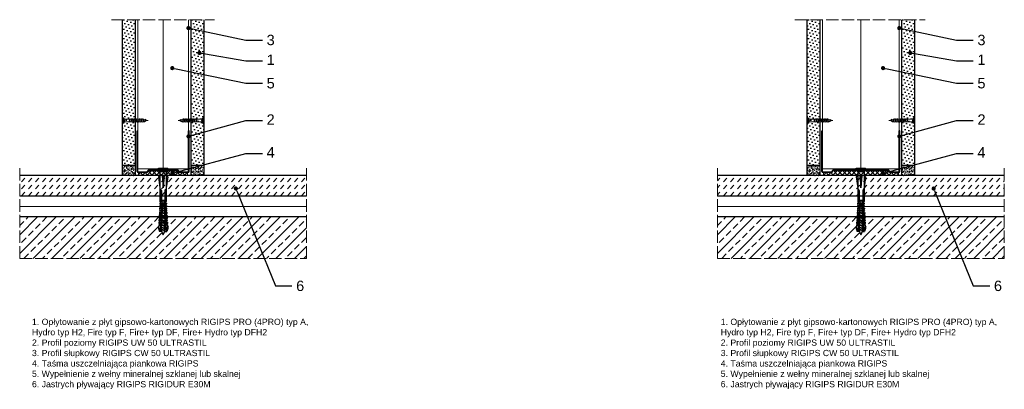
# Model space of a CAD drawing. Header units: millimetres. Extents: x 1487 to 3290, y 537 to 1604.
# Tile 2 of 3: x 1487 to 2434, y 1248 to 1604. Entities that reach past the tile are written whole.
import ezdxf
from ezdxf import colors
from ezdxf.entities.mleader import LeaderData, LeaderLine
from ezdxf.math import Vec2, Vec3

# ---------------------------------------------------------------- set-up
doc = ezdxf.new("R2010")
doc.units = ezdxf.units.MM
doc.linetypes.add('ACAD_ISO02W100', pattern=[15, 12, -3])
for name, color, linetype, lineweight in [('_ISOVER WELNA', 7, 'BATTING', 9), ('_RIGIPS AKCESORIA', 7, 'Continuous', 18), ('_RIGIPS G-K', 7, 'Continuous', 25), ('_RIGIPS PROFIL', 7, 'Continuous', 18), ('KRESKOWANIE', 7, 'Continuous', 9), ('OPISY', 7, 'Continuous', 9), ('PRZERYWANA', 7, 'ACAD_ISO02W100', 9)]:
    doc.layers.add(name, color=color, linetype=linetype, lineweight=lineweight)
doc.styles.get("Standard").update_dxf_attribs({"font": 'arial.ttf'})
doc.linetypes.add('BATTING', pattern='A,0.00254,-2.54,[134,ltypeshp.shx,S=2.54,R=0,X=-2.54,Y=0],-5.08,[134,ltypeshp.shx,S=2.54,R=180,X=2.54,Y=0],-2.54', length=10.16254)

# ---------------------------------------------------------------- blocks, each defined once
blk = doc.blocks.new('TN 25')
at = {"layer": '_RIGIPS AKCESORIA'}
for p, q in [((0, -0.84), (0, 7.16)), ((0, 7.16), (0.46, 7.16)), ((0.46, 4.78), (0, 4.78)), ((0, 3.5), (1.77, 3.5)), ((0, 2.83), (1.77, 2.83)), ((0.46, 1.64), (0, 1.64)), ((0.46, 7.16), (0.46, 4.78)), ((0.46, -0.84), (0.46, 1.64)), ((1.77, 3.5), (1.77, 4.2)), ((1.77, 2.83), (1.77, 2.18)), ((3.02, 4.46), (8.47, 4.46)), ((7.49, 2.01), (3.55, 2.01)), ((7.12, 4.46), (7.12, 3.18)), ((8.03, 2.01), (7.12, 4.46)), ((7.12, 3.18), (7.65, 1.53)), ((7.65, 1.53), (8.03, 2.01)), ((9.41, 2.01), (8.03, 2.01)), ((8.47, 4.46), (8.79, 5)), ((9.61, 1.51), (8.47, 4.46)), ((8.79, 5), (9.93, 2.01)), ((9, 4.46), (10.1, 4.46)), ((9.93, 2.01), (9.61, 1.51)), ((11.04, 2.01), (9.93, 2.01)), ((10.1, 4.46), (10.41, 5)), ((11.23, 1.51), (10.1, 4.46)), ((10.41, 5), (11.56, 2.01)), ((10.62, 4.46), (11.67, 4.46)), ((11.56, 2.01), (11.23, 1.51)), ((12.61, 2.01), (11.56, 2.01)), ((11.67, 4.46), (11.99, 5)), ((12.81, 1.51), (11.67, 4.46)), ((11.99, 5), (13.14, 2.01)), ((12.2, 4.46), (13.21, 4.46)), ((13.14, 2.01), (12.81, 1.51)), ((14.15, 2.01), (13.14, 2.01)), ((13.21, 4.46), (13.52, 5)), ((14.34, 1.51), (13.21, 4.46)), ((13.52, 5), (14.67, 2.01)), ((13.73, 4.46), (14.8, 4.46)), ((14.67, 2.01), (14.34, 1.51)), ((15.74, 2.01), (14.67, 2.01)), ((14.8, 4.46), (15.12, 5)), ((15.94, 1.51), (14.8, 4.46)), ((15.12, 5), (16.26, 2.01)), ((15.33, 4.46), (16.42, 4.46)), ((16.26, 2.01), (15.94, 1.51)), ((17.36, 2.01), (16.26, 2.01)), ((16.42, 4.46), (16.73, 5)), ((17.55, 1.51), (16.42, 4.46)), ((16.73, 5), (17.88, 2.01)), ((16.94, 4.46), (17.99, 4.46)), ((17.88, 2.01), (17.55, 1.51)), ((18.93, 2.01), (17.88, 2.01)), ((17.99, 4.46), (18.31, 5)), ((19.13, 1.51), (17.99, 4.46)), ((18.31, 5), (19.45, 2.01)), ((18.52, 4.46), (19.68, 4.46)), ((19.45, 2.01), (19.13, 1.51)), ((19.45, 2.01), (20.62, 2.01)), ((19.68, 4.46), (20, 5)), ((20.82, 1.51), (19.68, 4.46)), ((20, 5), (21.14, 2.01)), ((20.21, 4.46), (20.7, 4.46)), ((20.7, 4.46), (22.28, 3.98)), ((21.14, 2.01), (20.82, 1.51)), ((21.14, 2.01), (21.81, 2.12)), ((21.85, 1.83), (21.67, 3.28)), ((21.67, 3.28), (22.14, 2.4)), ((22.14, 2.4), (21.85, 1.83)), ((22.7, 2.36), (22.14, 2.4)), ((22.28, 3.98), (22.56, 4.37)), ((22.7, 2.36), (22.28, 3.98)), ((22.56, 4.37), (23.03, 2.71)), ((23.03, 2.71), (22.7, 2.36)), ((22.71, 3.85), (25, 3.24)), ((25, 3.24), (23.03, 2.71)), ((0, -0.84), (0.46, -0.84))]:
    blk.add_line(p, q, dxfattribs=at)
for centre, major_axis, ratio, start_param, end_param in [((3.09, 7.67), (0.17, 3.2), 0.826134, 1.773653, 3.180586), ((-0.04, 0.9), (0, 3.93), 0.848176, -0.720942, -0.151112), ((3.37, -1.57), (0.28, 3.57), 0.832181, 0.035984, 1.430787), ((-2.73, 15.91), (0, 14.76), 0.848176, 3.399396, 3.475072), ((0.59, 4.62), (0, 2.81), 0.848176, 3.475072, 3.862535), ((1.66, 3.18), (0, 0.895), 0.848176, -1.552777, -0.720942), ((1.66, 3.18), (0, 0.895), 0.848176, 3.862535, 4.730408)]:
    blk.add_ellipse(centre, major_axis=major_axis, ratio=ratio, start_param=start_param, end_param=end_param, dxfattribs=at)
blk = doc.blocks.new('UW 50 ULTRASTIL')
h = blk.add_hatch()
h.set_pattern_fill('ANSI31', color=256, scale=0.5, style=0)
h.paths.add_polyline_path([(-104.51, 0.56), (-104.18, 1.24, -0.286951), (-103.29, 1.8), (-82.41, 1.8), (-76.29, 1.8, -0.286951), (-75.39, 1.24), (-75.06, 0.56, 0.286951), (-74.16, 0), (-65.59, 0, 0.414214), (-64.79, 0.8), (-64.79, 40), (-65.34, 40), (-65.34, 0.8, -0.414214), (-65.59, 0.55), (-73.82, 0.55, -0.286951), (-74.72, 1.11), (-75.05, 1.79, 0.286951), (-75.94, 2.35), (-103.63, 2.35, 0.286951), (-104.53, 1.79), (-104.86, 1.11, -0.286951), (-105.76, 0.55), (-113.99, 0.55, -0.414214), (-114.24, 0.8), (-114.24, 40), (-114.79, 40), (-114.79, 0.8, 0.414214), (-113.99, 0), (-105.41, 0, 0.286951)])
for p, q in [((-114.79, 0.8), (-114.79, 40)), ((-114.79, 40), (-114.24, 40)), ((-114.24, 0.8), (-114.24, 40)), ((-65.34, 0.8), (-65.34, 40)), ((-64.79, 40), (-65.34, 40)), ((-64.79, 0.8), (-64.79, 40)), ((-113.99, 0.55), (-105.76, 0.55)), ((-113.99, 0), (-105.41, 0)), ((-104.86, 1.11), (-104.53, 1.79)), ((-104.51, 0.56), (-104.18, 1.24)), ((-103.63, 2.35), (-75.94, 2.35)), ((-103.29, 1.8), (-76.29, 1.8)), ((-75.06, 0.56), (-75.39, 1.24)), ((-74.72, 1.11), (-75.05, 1.79)), ((-74.16, 0), (-65.59, 0)), ((-73.82, 0.55), (-65.59, 0.55))]:
    blk.add_line(p, q)
for centre, radius, start, end in [((-113.99, 0.8), 0.8, 180, 270), ((-113.99, 0.8), 0.25, 180, 270), ((-105.76, 1.55), 1, 270, 334.04349), ((-105.41, 1), 1, 270, 334.04349), ((-103.63, 1.35), 1, 90, 154.04349), ((-103.29, 0.8), 1, 90, 154.04349), ((-76.29, 0.8), 1, 25.95651, 90), ((-75.94, 1.35), 1, 25.95651, 90), ((-74.16, 1), 1, 205.95651, 270), ((-73.82, 1.55), 1, 205.95651, 270), ((-65.59, 0.8), 0.8, 270, 0), ((-65.59, 0.8), 0.25, 270, 0)]:
    blk.add_arc(centre, radius, start, end)
blk = doc.blocks.new('UW 75 ULTRASTIL')
h = blk.add_hatch()
h.set_pattern_fill('ANSI31', color=256, scale=0.5, style=0)
h.paths.add_polyline_path([(-11.93, 0.56), (-11.6, 1.24, -0.286951), (-10.7, 1.8), (10.18, 1.8), (41.3, 1.8, -0.286951), (42.2, 1.24), (42.53, 0.56, 0.286951), (43.43, 0), (52, 0, 0.414214), (52.8, 0.8), (52.8, 40), (52.25, 40), (52.25, 0.8, -0.414214), (52, 0.55), (43.77, 0.55, -0.286951), (42.87, 1.11), (42.54, 1.79, 0.286951), (41.64, 2.35), (-11.04, 2.35, 0.286951), (-11.94, 1.79), (-12.27, 1.11, -0.286951), (-13.17, 0.55), (-21.4, 0.55, -0.414214), (-21.65, 0.8), (-21.65, 40), (-22.2, 40), (-22.2, 0.8, 0.414214), (-21.4, 0), (-12.83, 0, 0.286951)])
for p, q in [((-22.2, 0.8), (-22.2, 40)), ((-22.2, 40), (-21.65, 40)), ((-21.65, 0.8), (-21.65, 40)), ((52.25, 0.8), (52.25, 40)), ((52.8, 40), (52.25, 40)), ((52.8, 0.8), (52.8, 40)), ((-21.4, 0.55), (-13.17, 0.55)), ((-21.4, 0), (-12.83, 0)), ((-12.27, 1.11), (-11.94, 1.79)), ((-11.93, 0.56), (-11.6, 1.24)), ((-11.04, 2.35), (41.64, 2.35)), ((-10.7, 1.8), (41.3, 1.8)), ((42.53, 0.56), (42.2, 1.24)), ((42.87, 1.11), (42.54, 1.79)), ((43.43, 0), (52, 0)), ((43.77, 0.55), (52, 0.55))]:
    blk.add_line(p, q)
for centre, radius, start, end in [((-21.4, 0.8), 0.8, 180, 270), ((-21.4, 0.8), 0.25, 180, 270), ((-13.17, 1.55), 1, 270, 334.04349), ((-12.83, 1), 1, 270, 334.04349), ((-11.04, 1.35), 1, 90, 154.04349), ((-10.7, 0.8), 1, 90, 154.04349), ((41.3, 0.8), 1, 25.95651, 90), ((41.64, 1.35), 1, 25.95651, 90), ((43.43, 1), 1, 205.95651, 270), ((43.77, 1.55), 1, 205.95651, 270), ((52, 0.8), 0.8, 270, 0), ((52, 0.8), 0.25, 270, 0)]:
    blk.add_arc(centre, radius, start, end)
blk = doc.blocks.new('kolek rozprezny komplet 60')
for p, q in [((390.66, 217.01), (390.76, 218.91)), ((393.75, 218.75), (390.71, 217.96)), ((393.81, 219.85), (390.76, 218.91)), ((393.68, 217.35), (393.81, 219.85)), ((420.47, 216.55), (393.71, 217.95)), ((397.41, 219.66), (393.81, 219.85)), ((397.31, 217.76), (397.41, 219.66)), ((399, 219.58), (397.82, 218.98)), ((398.9, 217.68), (399, 219.58)), ((399.8, 219.54), (399, 219.58)), ((399.7, 217.64), (399.8, 219.54)), ((401.4, 219.45), (400.22, 218.85)), ((401.3, 217.56), (401.4, 219.45)), ((402.2, 219.41), (401.4, 219.45)), ((402.1, 217.51), (402.2, 219.41)), ((403.8, 219.33), (402.61, 218.72)), ((403.7, 217.43), (403.8, 219.33)), ((404.6, 219.29), (403.8, 219.33)), ((404.5, 217.39), (404.6, 219.29)), ((406.19, 219.2), (405.01, 218.6)), ((406.09, 217.3), (406.19, 219.2)), ((406.99, 219.16), (406.19, 219.2)), ((406.89, 217.26), (406.99, 219.16)), ((408.59, 219.08), (407.41, 218.47)), ((408.49, 217.18), (408.59, 219.08)), ((409.39, 219.03), (408.59, 219.08)), ((409.29, 217.14), (409.39, 219.03)), ((410.99, 218.95), (409.8, 218.35)), ((410.89, 217.05), (410.99, 218.95)), ((412.59, 218.87), (411.4, 218.26)), ((412.49, 216.97), (412.59, 218.87)), ((413.38, 218.82), (412.59, 218.87)), ((413.28, 216.93), (413.38, 218.82)), ((414.98, 218.74), (413.8, 218.14)), ((414.88, 216.84), (414.98, 218.74)), ((415.78, 218.7), (414.98, 218.74)), ((415.68, 216.8), (415.78, 218.7)), ((417.38, 218.62), (416.2, 218.01)), ((417.28, 216.72), (417.38, 218.62)), ((418.18, 218.57), (417.38, 218.62)), ((418.08, 216.68), (418.18, 218.57)), ((419.78, 218.49), (418.59, 217.89)), ((419.68, 216.59), (419.78, 218.49)), ((431.37, 217.95), (419.75, 217.95)), ((448.67, 218.45), (419.77, 218.45)), ((443.47, 219.95), (432.8, 218.45)), ((443.47, 218.45), (443.47, 219.95)), ((443.47, 219.95), (444.34, 218.45)), ((450.17, 219.95), (448.67, 218.45)), ((448.67, 218.45), (448.67, 212.45)), ((450.17, 219.95), (450.17, 210.95)), ((450.67, 219.95), (450.17, 219.95)), ((450.67, 219.95), (450.67, 210.95)), ((450.67, 219.35), (451.17, 219.95)), ((451.17, 219.95), (451.67, 219.95)), ((451.17, 219.95), (451.17, 210.95)), ((451.67, 219.95), (451.67, 210.95)), ((393.15, 216.88), (390.66, 217.01)), ((393.15, 214.02), (390.66, 213.89)), ((390.66, 213.89), (390.76, 211.99)), ((393.75, 212.15), (390.71, 212.94)), ((393.81, 211.05), (390.76, 211.99)), ((391.67, 216.95), (392.67, 216.95)), ((392.67, 216.95), (391.67, 213.95)), ((391.67, 213.95), (391.71, 213.45)), ((391.71, 213.45), (392.07, 213.95)), ((392.67, 216.95), (392.07, 213.95)), ((393.07, 216.95), (392.07, 213.95)), ((392.07, 213.95), (393.67, 213.95)), ((392.67, 216.95), (393.04, 217.45)), ((393.07, 216.95), (393.04, 217.45)), ((393.07, 216.95), (394.67, 216.95)), ((394.67, 216.95), (393.67, 213.95)), ((393.67, 213.95), (393.7, 213.55)), ((417.38, 216.11), (393.68, 217.35)), ((417.38, 214.79), (393.68, 213.55)), ((393.68, 213.55), (393.81, 211.05)), ((420.47, 214.35), (393.71, 212.95)), ((393.78, 213.55), (394.07, 213.95)), ((397.41, 211.24), (393.81, 211.05)), ((394.67, 216.95), (394.07, 213.95)), ((395.07, 216.95), (394.07, 213.95)), ((394.07, 213.95), (396.07, 213.95)), ((394.67, 216.95), (394.92, 217.29)), ((395.07, 216.95), (395.05, 217.28)), ((395.07, 216.95), (397.07, 216.95)), ((397.07, 216.95), (396.07, 213.95)), ((396.07, 213.95), (396.09, 213.67)), ((396.28, 213.68), (396.47, 213.95)), ((397.07, 216.95), (396.47, 213.95)), ((397.47, 216.95), (396.47, 213.95)), ((396.47, 213.95), (398.47, 213.95)), ((397.07, 216.95), (397.23, 217.17)), ((397.31, 213.14), (397.41, 211.24)), ((397.47, 216.95), (397.46, 217.16)), ((397.47, 216.95), (399.47, 216.95)), ((397.67, 217.14), (397.71, 217.74)), ((397.67, 213.76), (397.71, 213.16)), ((399, 211.32), (397.82, 211.93)), ((398.47, 217.1), (398.5, 217.7)), ((399.47, 216.95), (398.47, 213.95)), ((398.47, 213.95), (398.48, 213.8)), ((398.47, 213.8), (398.5, 213.2)), ((398.77, 213.81), (398.87, 213.95)), ((399.47, 216.95), (398.87, 213.95)), ((399.87, 216.95), (398.87, 213.95)), ((398.87, 213.95), (400.87, 213.95)), ((398.9, 213.22), (399, 211.32)), ((399.8, 211.36), (399, 211.32)), ((399.47, 216.95), (399.55, 217.05)), ((399.7, 213.26), (399.8, 211.36)), ((399.87, 216.95), (399.87, 217.03)), ((399.87, 216.95), (401.38, 216.95)), ((400.07, 217.02), (400.1, 217.62)), ((400.07, 213.88), (400.1, 213.28)), ((401.4, 211.45), (400.22, 212.05)), ((400.87, 216.98), (400.9, 217.58)), ((401.87, 216.92), (400.87, 213.95)), ((400.87, 213.95), (400.88, 213.92)), ((400.87, 213.92), (400.9, 213.32)), ((401.87, 216.92), (401.27, 213.95)), ((402.26, 216.9), (401.27, 213.95)), ((401.27, 213.95), (401.38, 213.95)), ((401.27, 213.94), (401.27, 213.95)), ((401.3, 213.35), (401.4, 211.45)), ((402.2, 211.49), (401.4, 211.45)), ((402.1, 213.39), (402.2, 211.49)), ((402.47, 216.89), (402.5, 217.49)), ((402.47, 214.01), (402.5, 213.41)), ((403.8, 211.57), (402.61, 212.18)), ((403.27, 216.85), (403.3, 217.45)), ((403.27, 214.05), (403.3, 213.45)), ((404.22, 216.8), (403.31, 214.05)), ((404.24, 216.8), (403.7, 214.07)), ((403.7, 213.47), (403.8, 211.57)), ((404.62, 216.78), (403.72, 214.07)), ((404.6, 211.62), (403.8, 211.57)), ((404.5, 213.51), (404.6, 211.62)), ((404.86, 216.77), (404.9, 217.37)), ((404.86, 214.13), (404.9, 213.53)), ((406.19, 211.7), (405.01, 212.3)), ((405.66, 216.73), (405.69, 217.32)), ((405.66, 214.17), (405.69, 213.58)), ((406.58, 216.68), (405.75, 214.18)), ((406.09, 213.6), (406.19, 211.7)), ((406.62, 216.68), (406.12, 214.2)), ((406.98, 216.66), (406.16, 214.2)), ((406.99, 211.74), (406.19, 211.7)), ((406.89, 213.64), (406.99, 211.74)), ((407.26, 216.64), (407.29, 217.24)), ((407.26, 214.26), (407.29, 213.66)), ((408.59, 211.82), (407.41, 212.43)), ((408.06, 216.6), (408.09, 217.2)), ((408.06, 214.3), (408.09, 213.7)), ((408.94, 216.55), (408.19, 214.31)), ((408.49, 213.72), (408.59, 211.82)), ((408.99, 216.55), (408.55, 214.33)), ((409.39, 211.87), (408.59, 211.82)), ((409.34, 216.53), (408.6, 214.33)), ((409.29, 213.76), (409.39, 211.87)), ((409.66, 216.52), (409.69, 217.12)), ((409.66, 214.38), (409.69, 213.79)), ((410.99, 211.95), (409.8, 212.55)), ((410.46, 216.47), (410.49, 217.07)), ((410.46, 214.43), (410.49, 213.83)), ((411.3, 216.43), (410.64, 214.44)), ((410.89, 213.85), (410.99, 211.95)), ((411.37, 216.43), (410.98, 214.45)), ((411.69, 216.41), (411.04, 214.46)), ((412.59, 212.03), (411.4, 212.64)), ((412.05, 216.39), (412.09, 216.99)), ((412.05, 214.51), (412.09, 213.91)), ((412.49, 213.93), (412.59, 212.03)), ((413.38, 212.08), (412.59, 212.03)), ((412.85, 216.35), (412.89, 216.95)), ((412.85, 214.55), (412.89, 213.95)), ((413.66, 216.31), (413.08, 214.56)), ((413.28, 213.97), (413.38, 212.08)), ((413.75, 216.3), (413.4, 214.58)), ((414.05, 216.29), (413.49, 214.58)), ((414.98, 212.16), (413.8, 212.76)), ((414.45, 216.27), (414.48, 216.86)), ((414.45, 214.64), (414.48, 214.04)), ((414.88, 214.06), (414.98, 212.16)), ((415.78, 212.2), (414.98, 212.16)), ((415.25, 216.22), (415.28, 216.82)), ((415.25, 214.68), (415.28, 214.08)), ((416.02, 216.18), (415.52, 214.69)), ((415.68, 214.1), (415.78, 212.2)), ((416.12, 216.18), (415.83, 214.71)), ((416.41, 216.16), (415.93, 214.71)), ((417.38, 212.29), (416.2, 212.89)), ((417.28, 214.18), (417.38, 212.29)), ((418.18, 212.33), (417.38, 212.29)), ((418.22, 215.58), (418.01, 214.95)), ((418.08, 214.22), (418.18, 212.33)), ((419.78, 212.41), (418.59, 213.01)), ((419.68, 214.31), (419.78, 212.41)), ((430.17, 217.15), (419.71, 217.15)), ((430.17, 213.75), (419.71, 213.75)), ((431.37, 212.95), (419.75, 212.95)), ((448.67, 212.45), (419.77, 212.45)), ((420.47, 217.15), (420.47, 213.75)), ((420.67, 217.15), (420.67, 213.75)), ((420.87, 217.15), (420.87, 213.75)), ((444.34, 216.37), (432.8, 215.45)), ((432.8, 215.45), (443.47, 215.45)), ((444.34, 214.53), (432.8, 215.45)), ((443.47, 210.95), (432.8, 212.45)), ((444.34, 216.37), (443.47, 215.45)), ((444.34, 214.53), (443.47, 215.45)), ((443.47, 212.45), (443.47, 210.95)), ((443.47, 210.95), (444.34, 212.45)), ((444.34, 214.53), (444.34, 216.37)), ((448.67, 216.95), (448.67, 213.95)), ((450.17, 210.95), (448.67, 212.45)), ((450.67, 210.95), (450.17, 210.95)), ((450.67, 211.55), (451.17, 210.95)), ((451.17, 210.95), (451.67, 210.95))]:
    blk.add_line(p, q)
for centre, radius, start, end in [((397.68, 219.24), 0.3, 177, 297), ((400.08, 219.12), 0.3, 177, 297), ((402.48, 218.99), 0.3, 177, 297), ((404.87, 218.87), 0.3, 177, 297), ((407.27, 218.74), 0.3, 177, 297), ((409.67, 218.61), 0.3, 177, 297), ((411.27, 218.53), 0.3, 177, 297), ((413.66, 218.41), 0.3, 177, 297), ((416.06, 218.28), 0.3, 177, 297), ((418.46, 218.15), 0.3, 177, 297), ((422.67, 216.95), 1, 90, 168.46304), ((430.17, 218.45), 1.3, 270, 0), ((393.41, 206.24), 10.85, 99.20383, 121.90826), ((393.41, 224.66), 10.85, 238.09174, 260.79617), ((393.65, 216.85), 0.5, 87, 177), ((393.65, 214.05), 0.5, 183, 273), ((397.68, 211.66), 0.3, 63, 183), ((400.08, 211.78), 0.3, 63, 183), ((402.48, 211.91), 0.3, 63, 183), ((404.87, 212.03), 0.3, 63, 183), ((407.27, 212.16), 0.3, 63, 183), ((409.67, 212.29), 0.3, 63, 183), ((411.27, 212.37), 0.3, 63, 183), ((413.66, 212.5), 0.3, 63, 183), ((416.06, 212.62), 0.3, 63, 183), ((417.55, 215.45), 0.682, 255.86037, 104.13858), ((418.46, 212.75), 0.3, 63, 183), ((422.67, 213.95), 1, 191.53696, 270), ((430.17, 212.45), 1.3, 0, 90)]:
    blk.add_arc(centre, radius, start, end)
blk = doc.blocks.new('_Dot')
at = {"color": 0, "linetype": 'ByBlock', "lineweight": -2}
blk.add_line((-0.5, 0), (-1, 0), dxfattribs=at)
at = {"color": 0, "linetype": 'ByBlock', "const_width": 0.5}
blk.add_lwpolyline([(-0.25, 0, 1), (0.25, 0, 1)], format="xyb", close=True, dxfattribs=at)

msp = doc.modelspace()

# ---------------------------------------------------------------- hatches: boundary and pattern name
at = {"layer": '_RIGIPS G-K'}
h = msp.add_hatch(dxfattribs=at)
h.set_pattern_fill('DOTS', color=256, scale=2, angle=45, style=0)
h.set_pattern_definition([(45, (-1.5, 20), (-1.122532, 3.367596), [0, -3.175])])
h.paths.add_polyline_path([(1597.77, 1604.13), (1585.27, 1604.13), (1585.27, 1464.13), (1597.77, 1464.13)])
h = msp.add_hatch(dxfattribs=at)
h.set_pattern_fill('DOTS', color=256, scale=2, angle=45, style=0)
h.set_pattern_definition([(45, (1.5, 20), (-1.122532, 3.367596), [0, -3.175])])
h.paths.add_polyline_path([(1664.27, 1604.13), (1651.77, 1604.13), (1651.77, 1464.13), (1664.27, 1464.13)])
h = msp.add_hatch(dxfattribs=at)
h.set_pattern_fill('DOTS', color=256, scale=2, angle=45, style=0)
h.set_pattern_definition([(45, (657.4817, 20), (-1.122532, 3.367596), [0, -3.175])])
h.paths.add_polyline_path([(2256.76, 1604.13), (2244.26, 1604.13), (2244.26, 1464.13), (2256.76, 1464.13)])
h = msp.add_hatch(dxfattribs=at)
h.set_pattern_fill('DOTS', color=256, scale=2, angle=45, style=0)
h.set_pattern_definition([(45, (685.4817, 20), (-1.122532, 3.367596), [0, -3.175])])
h.paths.add_polyline_path([(2348.26, 1604.13), (2335.76, 1604.13), (2335.76, 1464.13), (2348.26, 1464.13)])
h = msp.add_hatch(dxfattribs=at)
h.set_pattern_fill('AR-SAND', color=256, scale=0.05, style=0)
h.set_pattern_definition([(37.5, (-1.5, 20), (-0.0800016, 2.4470662), [0, -1.9304, 0, -2.159, 0, -2.06375]), (7.5, (-1.5, 20), (2.2476164, 3.5841255), [0, -1.0414, 0, -1.7399, 0, -0.66675]), (327.5, (-3.062, 20), (3.9549619, 0.007186), [0, -0.635, 0, -2.286, 0, -2.9845]), (317.5, (-3.062, 20), (3.817782, 1.1146466), [0, -0.3175, 0, -1.4986, 0, -1.7145])])
h.paths.add_polyline_path([(1597.77, 1464.13), (1585.27, 1464.13), (1585.27, 1454.13), (1597.77, 1454.13)])
h = msp.add_hatch(dxfattribs=at)
h.set_pattern_fill('AR-SAND', color=256, scale=0.05, style=0)
h.set_pattern_definition([(37.5, (1.5, 20), (-0.0800016, 2.4470662), [0, -1.9304, 0, -2.159, 0, -2.06375]), (7.5, (1.5, 20), (2.2476164, 3.5841255), [0, -1.0414, 0, -1.7399, 0, -0.66675]), (327.5, (-0.062, 20), (3.9549619, 0.007186), [0, -0.635, 0, -2.286, 0, -2.9845]), (317.5, (-0.062, 20), (3.817782, 1.1146466), [0, -0.3175, 0, -1.4986, 0, -1.7145])])
h.paths.add_polyline_path([(1664.27, 1464.13), (1651.77, 1464.13), (1651.77, 1454.13), (1664.27, 1454.13)])
h = msp.add_hatch(dxfattribs=at)
h.set_pattern_fill('AR-SAND', color=256, scale=0.05, style=0)
h.set_pattern_definition([(37.5, (657.4817, 20), (-0.0800016, 2.4470662), [0, -1.9304, 0, -2.159, 0, -2.06375]), (7.5, (657.4817, 20), (2.2476164, 3.5841255), [0, -1.0414, 0, -1.7399, 0, -0.66675]), (327.5, (655.9196, 20), (3.9549619, 0.007186), [0, -0.635, 0, -2.286, 0, -2.9845]), (317.5, (655.9196, 20), (3.817782, 1.1146466), [0, -0.3175, 0, -1.4986, 0, -1.7145])])
h.paths.add_polyline_path([(2256.76, 1464.13), (2244.26, 1464.13), (2244.26, 1454.13), (2256.76, 1454.13)])
h = msp.add_hatch(dxfattribs=at)
h.set_pattern_fill('AR-SAND', color=256, scale=0.05, style=0)
h.set_pattern_definition([(37.5, (685.4817, 20), (-0.0800016, 2.4470662), [0, -1.9304, 0, -2.159, 0, -2.06375]), (7.5, (685.4817, 20), (2.2476164, 3.5841255), [0, -1.0414, 0, -1.7399, 0, -0.66675]), (327.5, (683.9196, 20), (3.9549619, 0.007186), [0, -0.635, 0, -2.286, 0, -2.9845]), (317.5, (683.9196, 20), (3.817782, 1.1146466), [0, -0.3175, 0, -1.4986, 0, -1.7145])])
h.paths.add_polyline_path([(2348.26, 1464.13), (2335.76, 1464.13), (2335.76, 1454.13), (2348.26, 1454.13)])
at = {"layer": 'KRESKOWANIE'}
h = msp.add_hatch(dxfattribs=at)
h.set_pattern_fill('DASH', color=256, scale=1.5, angle=45, style=0)
h.paths.add_polyline_path([(1762.77, 1454.13), (1486.77, 1454.13), (1486.77, 1434.13), (1762.77, 1434.13)])
h = msp.add_hatch(dxfattribs=at)
h.set_pattern_fill('ANSI37', color=256, angle=90, style=0)
h.set_pattern_definition([(135, (2e-13, 20), (-2.245064, -2.245064), []), (225, (2e-13, 20), (2.245064, -2.245064), [])])
h.paths.add_polyline_path([(1648.37, 1457.13), (1640.4, 1457.13, -0.286951), (1639.5, 1457.69), (1639.17, 1458.37, 0.286951), (1638.27, 1458.93), (1611.28, 1458.93, 0.286951), (1610.38, 1458.37), (1610.05, 1457.69, -0.286951), (1609.15, 1457.13), (1601.17, 1457.13), (1601.17, 1454.13), (1648.37, 1454.13)])
h = msp.add_hatch(dxfattribs=at)
h.set_pattern_fill('DASH', color=256, scale=1.5, angle=45, style=0)
h.set_pattern_definition([(45, (345.4817, 0), (4e-16, 6.735192), [4.7625, -4.7625])])
h.paths.add_polyline_path([(2434.26, 1454.13), (2158.26, 1454.13), (2158.26, 1434.13), (2434.26, 1434.13)])
h = msp.add_hatch(dxfattribs=at)
h.set_pattern_fill('ANSI37', color=256, angle=90, style=0)
h.set_pattern_definition([(135, (345.4817, 20), (-2.245064, -2.245064), []), (225, (345.4817, 20), (2.245064, -2.245064), [])])
h.paths.add_polyline_path([(2332.36, 1457.13), (2324.38, 1457.13, -0.286951), (2323.48, 1457.69), (2323.15, 1458.37, 0.286951), (2322.26, 1458.93), (2270.26, 1458.93, 0.286951), (2269.36, 1458.37), (2269.03, 1457.69, -0.286951), (2268.13, 1457.13), (2260.16, 1457.13), (2260.16, 1454.13), (2332.36, 1454.13)])
h = msp.add_hatch(dxfattribs=at)
h.set_pattern_fill('ANSI33', color=256, scale=2, style=0)
h.paths.add_polyline_path([(1762.77, 1414.13), (1486.77, 1414.13), (1486.77, 1374.13), (1762.77, 1374.13)])
h = msp.add_hatch(dxfattribs=at)
h.set_pattern_fill('ANSI33', color=256, scale=2, style=0)
h.set_pattern_definition([(45, (671.482, 0), (-8.980256, 8.980256), []), (45, (680.462, 0), (-8.980256, 8.980256), [6.35, -3.175])])
h.paths.add_polyline_path([(2434.26, 1414.13), (2158.26, 1414.13), (2158.26, 1374.13), (2434.26, 1374.13)])

# ---------------------------------------------------------------- linework, layer by layer
for p, q in [((1762.77, 1454.13), (1486.77, 1454.13)), ((2434.26, 1454.13), (2158.26, 1454.13)), ((1762.77, 1434.13), (1486.77, 1434.13)), ((2434.26, 1434.13), (2158.26, 1434.13)), ((1762.77, 1414.13), (1486.77, 1414.13)), ((2434.26, 1414.13), (2158.26, 1414.13))]:
    msp.add_line(p, q)
at = {"layer": '_ISOVER WELNA', "ltscale": 2.4}
msp.add_line((1624.77, 1604.13), (1624.77, 1459.48), dxfattribs=at)
at = {"layer": '_ISOVER WELNA', "ltscale": 3.6}
msp.add_line((2296.26, 1604.13), (2296.26, 1459.48), dxfattribs=at)
at = {"layer": '_ISOVER WELNA', "ltscale": 0.95}
for p, q in [((1486.77, 1424.13), (1762.77, 1424.13)), ((2158.26, 1424.13), (2434.26, 1424.13))]:
    msp.add_line(p, q, dxfattribs=at)
at = {"layer": '_RIGIPS G-K'}
for p, q in [((1585.27, 1604.13), (1585.27, 1454.13)), ((1597.77, 1604.13), (1597.77, 1454.13)), ((1651.77, 1454.13), (1651.77, 1604.13)), ((1664.27, 1454.13), (1664.27, 1604.13)), ((2244.26, 1604.13), (2244.26, 1454.13)), ((2256.76, 1604.13), (2256.76, 1454.13)), ((2335.76, 1454.13), (2335.76, 1604.13)), ((2348.26, 1454.13), (2348.26, 1604.13)), ((1585.27, 1464.13), (1597.77, 1464.13)), ((1651.77, 1464.13), (1664.27, 1464.13)), ((2244.26, 1464.13), (2256.76, 1464.13)), ((2335.76, 1464.13), (2348.26, 1464.13)), ((1664.27, 1454.13), (1651.77, 1454.13)), ((2334.26, 1454.13), (2321.76, 1454.13))]:
    msp.add_line(p, q, dxfattribs=at)
at = {"layer": '_RIGIPS PROFIL', "lineweight": 9}
for p, q in [((1600.37, 1604.13), (1600.37, 1460.48)), ((1649.17, 1604.13), (1649.17, 1460.48)), ((2259.36, 1604.13), (2259.36, 1460.48)), ((2333.16, 1604.13), (2333.16, 1460.48)), ((1649.17, 1460.48), (1600.37, 1460.48)), ((2333.16, 1460.48), (2259.36, 1460.48))]:
    msp.add_line(p, q, dxfattribs=at)
at = {"layer": 'KRESKOWANIE'}
for p, q in [((1601.17, 1457.13), (1601.17, 1454.13)), ((1648.37, 1457.13), (1648.37, 1454.13)), ((2260.16, 1457.13), (2260.16, 1454.13)), ((2332.36, 1457.13), (2332.36, 1454.13))]:
    msp.add_line(p, q, dxfattribs=at)
at = {"layer": 'PRZERYWANA'}
for p, q in [((1575.27, 1604.13), (1674.27, 1604.13)), ((2232.76, 1604.13), (2358.26, 1604.13)), ((1486.77, 1374.13), (1486.77, 1464.13)), ((1762.77, 1374.13), (1762.77, 1464.13)), ((2158.26, 1374.13), (2158.26, 1464.13)), ((2434.26, 1374.13), (2434.26, 1464.13)), ((2434.26, 1374.13), (2434.26, 1464.13)), ((1486.77, 1374.13), (1762.77, 1374.13)), ((2158.26, 1374.13), (2434.26, 1374.13))]:
    msp.add_line(p, q, dxfattribs=at)

# ---------------------------------------------------------------- block references
for name, p in [('UW 50 ULTRASTIL', (1714.56, 1457.13)), ('UW 75 ULTRASTIL', (2280.96, 1457.13))]:
    msp.add_blockref(name, p)
at = {"rotation": 90}
for p in [(1840.23, 1009.3), (2511.71, 1009.3)]:
    msp.add_blockref('kolek rozprezny komplet 60', p, dxfattribs=at)
at = {"layer": '_RIGIPS AKCESORIA'}
for p in [(1585.27, 1503.89), (2244.26, 1503.89)]:
    msp.add_blockref('TN 25', p, dxfattribs=at)
at = {"layer": '_RIGIPS AKCESORIA', "xscale": -1}
for p in [(1664.27, 1503.89), (2348.26, 1503.89)]:
    msp.add_blockref('TN 25', p, dxfattribs=at)

# ---------------------------------------------------------------- texts
at = {"char_height": 6, "attachment_point": 1}
for insert, width in [((1498.59, 1316.13), 268.0001), ((2161.37, 1316.13), 268.7448)]:
    msp.add_mtext('1. Opłytowanie z płyt gipsowo-kartonowych RIGIPS PRO (4PRO) typ A, Hydro typ H2, Fire typ F, Fire+ typ DF, Fire+ Hydro typ DFH2\\P2. Profil poziomy RIGIPS UW 50 ULTRASTIL\\P3. Profil słupkowy RIGIPS CW 50 ULTRASTIL\\P4. Taśma uszczelniająca piankowa RIGIPS\\P5. Wypełnienie z wełny mineralnej szklanej lub skalnej\\P6. Jastrych pływający RIGIPS RIGIDUR E30M', dxfattribs=dict(at, insert=insert, width=width))

# ---------------------------------------------------------------- leaders
at = {"layer": 'OPISY'}
ml = msp.add_multileader_mtext('Standard', dxfattribs=at)
ml.set_content('3', color=256)
ml.set_leader_properties()
ml.set_arrow_properties(name='DOT')
ml.build(insert=Vec2(0, 0))
ctx = ml.context
ctx.base_point, ctx.char_height, ctx.landing_gap_size, ctx.plane_origin = Vec3(1720.4, 1584.49), 10, 4, Vec3(1527.81, 1728.15)
notes = []
notes.append((ctx, [(0, (1, 1, 0), (1704.4, 1584.49), (1, 0), 16, [(0, [(1649.16, 1596.02)], 0, [])])]))
ctx.mtext.insert, ctx.mtext.flow_direction = Vec3(1724.4, 1589.58), 5
ml = msp.add_multileader_mtext('Standard', dxfattribs=at)
ml.set_content('3', color=256)
ml.set_leader_properties()
ml.set_arrow_properties(name='DOT')
ml.build(insert=Vec2(0, 0))
ctx = ml.context
ctx.base_point, ctx.char_height, ctx.landing_gap_size, ctx.plane_origin = Vec3(2404.4, 1584.49), 10, 4, Vec3(2211.81, 1728.15)
notes.append((ctx, [(0, (1, 1, 0), (2388.4, 1584.49), (1, 0), 16, [(0, [(2333.16, 1596.02)], 0, [])])]))
ctx.mtext.insert, ctx.mtext.flow_direction = Vec3(2408.4, 1589.58), 5
ml = msp.add_multileader_mtext('Standard', dxfattribs=at)
ml.set_content('1', color=256)
ml.set_leader_properties()
ml.set_arrow_properties(name='DOT')
ml.build(insert=Vec2(0, 0))
ctx = ml.context
ctx.base_point, ctx.char_height, ctx.landing_gap_size, ctx.plane_origin = Vec3(1720.4, 1564.55), 10, 4, Vec3(1527.81, 1708.2)
notes.append((ctx, [(0, (1, 1, 0), (1704.4, 1564.55), (1, 0), 16, [(0, [(1659.76, 1572.11)], 0, [])])]))
ctx.mtext.insert, ctx.mtext.flow_direction = Vec3(1724.4, 1570.55), 5
ml = msp.add_multileader_mtext('Standard', dxfattribs=at)
ml.set_content('1', color=256)
ml.set_leader_properties()
ml.set_arrow_properties(name='DOT')
ml.build(insert=Vec2(0, 0))
ctx = ml.context
ctx.base_point, ctx.char_height, ctx.landing_gap_size, ctx.plane_origin = Vec3(2404.4, 1564.55), 10, 4, Vec3(2211.81, 1708.2)
notes.append((ctx, [(0, (1, 1, 0), (2388.4, 1564.55), (1, 0), 16, [(0, [(2343.76, 1572.11)], 0, [])])]))
ctx.mtext.insert, ctx.mtext.flow_direction = Vec3(2408.4, 1570.55), 5
ml = msp.add_multileader_mtext('Standard', dxfattribs=at)
ml.set_content('5', color=256)
ml.set_leader_properties()
ml.set_arrow_properties(name='DOT')
ml.build(insert=Vec2(0, 0))
ctx = ml.context
ctx.base_point, ctx.char_height, ctx.landing_gap_size, ctx.plane_origin = Vec3(1720.4, 1542.85), 10, 4, Vec3(1527.81, 1686.51)
notes.append((ctx, [(0, (1, 1, 0), (1704.4, 1542.85), (1, 0), 16, [(0, [(1633.58, 1557.48)], 0, [])])]))
ctx.mtext.insert, ctx.mtext.flow_direction = Vec3(1724.4, 1547.93), 5
ml = msp.add_multileader_mtext('Standard', dxfattribs=at)
ml.set_content('5', color=256)
ml.set_leader_properties()
ml.set_arrow_properties(name='DOT')
ml.build(insert=Vec2(0, 0))
ctx = ml.context
ctx.base_point, ctx.char_height, ctx.landing_gap_size, ctx.plane_origin = Vec3(2404.4, 1542.85), 10, 4, Vec3(2211.81, 1686.51)
notes.append((ctx, [(0, (1, 1, 0), (2388.4, 1542.85), (1, 0), 16, [(0, [(2317.58, 1557.48)], 0, [])])]))
ctx.mtext.insert, ctx.mtext.flow_direction = Vec3(2408.4, 1547.93), 5
ml = msp.add_multileader_mtext('Standard', dxfattribs=at)
ml.set_content('2', color=256)
ml.set_leader_properties()
ml.set_arrow_properties(name='DOT')
ml.build(insert=Vec2(0, 0))
ctx = ml.context
ctx.base_point, ctx.char_height, ctx.landing_gap_size, ctx.plane_origin = Vec3(1720.4, 1506.94), 10, 4, Vec3(1527.81, 1650.6)
notes.append((ctx, [(0, (1, 1, 0), (1704.4, 1506.94), (1, 0), 16, [(0, [(1649.23, 1491.76)], 0, [])])]))
ctx.mtext.insert, ctx.mtext.flow_direction = Vec3(1724.4, 1512.94), 5
ml = msp.add_multileader_mtext('Standard', dxfattribs=at)
ml.set_content('2', color=256)
ml.set_leader_properties()
ml.set_arrow_properties(name='DOT')
ml.build(insert=Vec2(0, 0))
ctx = ml.context
ctx.base_point, ctx.char_height, ctx.landing_gap_size, ctx.plane_origin = Vec3(2404.4, 1506.94), 10, 4, Vec3(2211.81, 1650.6)
notes.append((ctx, [(0, (1, 1, 0), (2388.4, 1506.94), (1, 0), 16, [(0, [(2333.23, 1491.76)], 0, [])])]))
ctx.mtext.insert, ctx.mtext.flow_direction = Vec3(2408.4, 1512.94), 5
ml = msp.add_multileader_mtext('Standard', dxfattribs=at)
ml.set_content('4', color=256)
ml.set_leader_properties()
ml.set_arrow_properties(name='DOT')
ml.build(insert=Vec2(0, 0))
ctx = ml.context
ctx.base_point, ctx.char_height, ctx.landing_gap_size, ctx.plane_origin = Vec3(1720.4, 1475.38), 10, 4, Vec3(1527.81, 1619.04)
notes.append((ctx, [(0, (1, 1, 0), (1704.4, 1475.38), (1, 0), 16, [(0, [(1633.58, 1456.17)], 0, [])])]))
ctx.mtext.insert, ctx.mtext.flow_direction = Vec3(1724.4, 1481.38), 5
ml = msp.add_multileader_mtext('Standard', dxfattribs=at)
ml.set_content('4', color=256)
ml.set_leader_properties()
ml.set_arrow_properties(name='DOT')
ml.build(insert=Vec2(0, 0))
ctx = ml.context
ctx.base_point, ctx.char_height, ctx.landing_gap_size, ctx.plane_origin = Vec3(2404.4, 1475.38), 10, 4, Vec3(2211.81, 1619.04)
notes.append((ctx, [(0, (1, 1, 0), (2388.4, 1475.38), (1, 0), 16, [(0, [(2317.58, 1456.17)], 0, [])])]))
ctx.mtext.insert, ctx.mtext.flow_direction = Vec3(2408.4, 1481.38), 5
ml = msp.add_multileader_mtext('Standard', dxfattribs=at)
ml.set_content('6', color=256)
ml.set_leader_properties()
ml.set_arrow_properties(name='DOT')
ml.build(insert=Vec2(0, 0))
ctx = ml.context
ctx.base_point, ctx.char_height, ctx.landing_gap_size, ctx.plane_origin = Vec3(1748.8, 1347.72), 10, 4, Vec3(1556.21, 1491.38)
notes.append((ctx, [(0, (1, 1, 0), (1732.8, 1347.72), (1, 0), 16, [(0, [(1694.79, 1441.52)], 0, [])])]))
ctx.mtext.insert, ctx.mtext.flow_direction = Vec3(1752.8, 1352.8), 5
ml = msp.add_multileader_mtext('Standard', dxfattribs=at)
ml.set_content('6', color=256)
ml.set_leader_properties()
ml.set_arrow_properties(name='DOT')
ml.build(insert=Vec2(0, 0))
ctx = ml.context
ctx.base_point, ctx.char_height, ctx.landing_gap_size, ctx.plane_origin = Vec3(2420.28, 1347.72), 10, 4, Vec3(2227.7, 1491.38)
notes.append((ctx, [(0, (1, 1, 0), (2404.28, 1347.72), (1, 0), 16, [(0, [(2366.27, 1441.52)], 0, [])])]))
ctx.mtext.insert, ctx.mtext.flow_direction = Vec3(2424.28, 1352.8), 5
for ctx, leaders in notes:
    for number, flags, end, landing, length, lines in leaders:
        leader = LeaderData()
        leader.index, (leader.has_last_leader_line, leader.has_dogleg_vector, leader.attachment_direction) = number, flags
        leader.last_leader_point, leader.dogleg_vector, leader.dogleg_length = Vec3(end), Vec3(landing), length
        for number, points, colour, breaks in lines:
            line = LeaderLine()
            line.index, line.vertices, line.color, line.breaks = number, Vec3.list(points), colors.encode_raw_color(colour), breaks
            leader.lines.append(line)
        ctx.leaders.append(leader)

doc.saveas('drawing.dxf')
